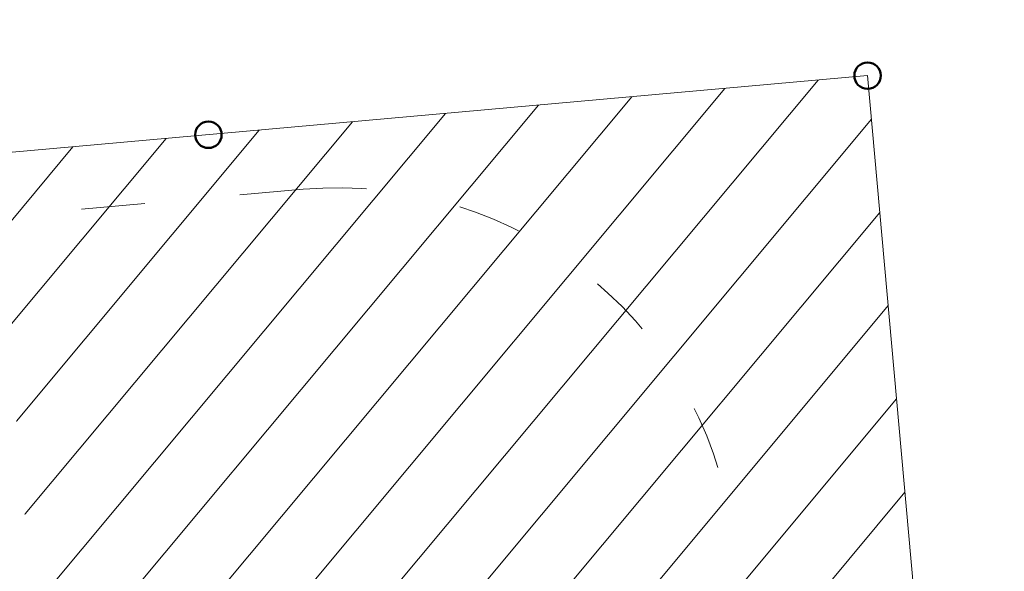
# Model space of a CAD drawing. Header units: metres. Extents: x 7493319 to 7493540, y 5986548 to 5986696.
# Tile 23 of 30: x 7493405.1 to 7493408.81, y 5986665.67 to 5986667.75. Entities that reach past the tile are written whole.
import ezdxf

# ---------------------------------------------------------------- set-up
doc = ezdxf.new("R2010")
doc.units = ezdxf.units.M
doc.header["$MEASUREMENT"] = 0
doc.linetypes.add('ACAD_ISO03W100', pattern=[30, 12, -18])
for name, color, linetype, lineweight in [('_budynek', 7, 'CONTINUOUS', 50), ('_k_kreskowanie', 250, 'CONTINUOUS', 5), ('_k_widok', 7, 'CONTINUOUS', 18), ('_k_wymiar', 7, 'CONTINUOUS', 13), ('_k_ściany', 7, 'CONTINUOUS', 35)]:
    doc.layers.add(name, color=color, linetype=linetype, lineweight=lineweight)
doc.layers.add('_k_niewidoczna', color=72, linetype='CONTINUOUS', lineweight=9, plot=False)
doc.styles.add('GENERATED_STYLE_1', font='msgothic.ttc')

# ---------------------------------------------------------------- blocks, each defined once
blk = doc.blocks.new('42221')
at = {"layer": '_k_widok', "linetype": 'ACAD_ISO03W100', "ltscale": 0.02}
blk.add_lwpolyline([(-3.063016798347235, -1.5, -0.2389539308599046), (-4.27277959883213, -0.886833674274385), (-4.626033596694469, -0.886833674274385, -0.4142135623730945), (-6.126033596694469, 0.613166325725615), (-6.126033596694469, 1.753366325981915, -0.414213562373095), (-4.626033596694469, 3.253366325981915), (-3.063016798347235, 3.253366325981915, -0.2389539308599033), (-1.853253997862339, 2.6402000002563), (-1.5, 2.6402000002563, -0.4142135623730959), (0, 1.1402000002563), (0, 0, -0.4142135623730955), (-1.5, -1.5)], format="xyb", close=True, dxfattribs=at)
at = {"layer": '_k_niewidoczna', "color": 1, "lineweight": 20, "insert": (-3.506689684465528, -0.1368494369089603), "char_height": 0.24, "width": 11.63444291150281, "attachment_point": 1, "line_spacing_factor": 1.55, "style": 'GENERATED_STYLE_1', "bg_fill": 2}
blk.add_mtext('\\A1;{\\f@MS Gothic|b0|i0|c238|p49;\\C256;\\P\\pxi-1,l1,t5;^I^I42221\\P\\pi-4,l4;^I}', dxfattribs=at)
blk = doc.blocks.new('PZ')
at = {"layer": '_k_kreskowanie'}
h = blk.add_hatch(dxfattribs=at)
h.set_pattern_fill('ANSI31', color=30, scale=2)
h.set_pattern_definition([(44.99999999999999, (0, 9.999999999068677), (-0.1767766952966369, 0.1767766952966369), [])])
h.paths.add_polyline_path([(0, 0), (-10.00000000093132, -9.313225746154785e-10), (-10, -8), (0, -8.000000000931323)])
at = {"layer": '_k_widok', "linetype": 'ByBlock'}
blk.add_lwpolyline([(-10.00000000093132, -9.313225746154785e-10), (0, 0), (0, -8.000000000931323), (-10, -8)], close=True, dxfattribs=at)
at = {"layer": '_k_wymiar', "xscale": -1, "rotation": 270}
blk.add_blockref('42221', (-3.302318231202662, -0.2372885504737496), dxfattribs=at)
at = {"layer": '_budynek'}
for centre in [(-2.500000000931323, -9.313225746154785e-10), (0, 0)]:
    blk.add_circle(centre, 0.05, dxfattribs=at)
blk = doc.blocks.new('dz_89')
at = {"layer": '_k_widok', "rotation": 2.995343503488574}
blk.add_blockref('PZ', (62.81248085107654, 35.40524195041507), dxfattribs=at)

msp = doc.modelspace()

# ---------------------------------------------------------------- block references
at = {"layer": '_k_ściany', "rotation": 2.126854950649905}
msp.add_blockref('dz_89', (7493346.843220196, 5986629.826319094), dxfattribs=at)

doc.saveas('drawing.dxf')
